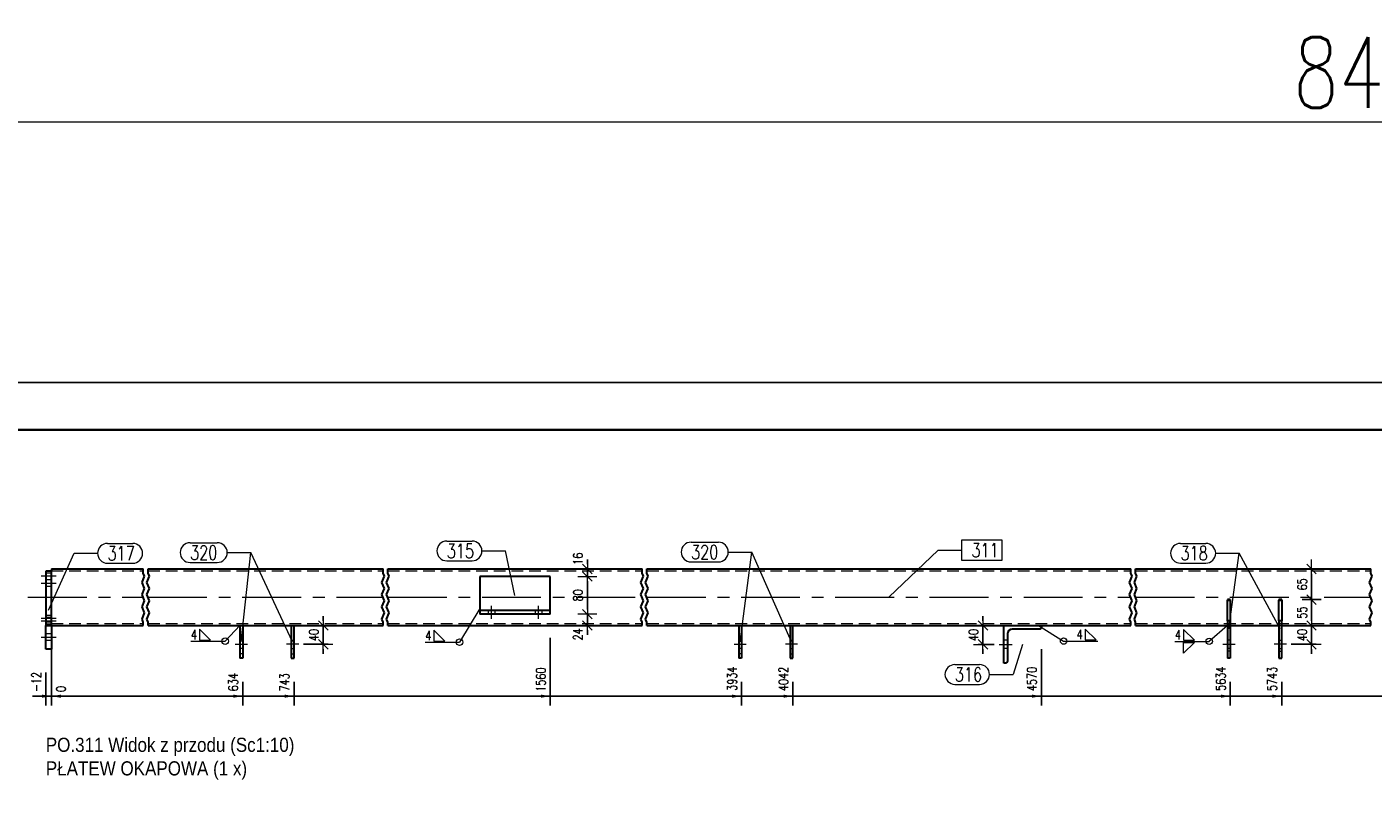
# Model space of a CAD drawing. Header units: millimetres. Extents: x -122 to 731, y 8645 to 9314.
# Tile 24 of 40: x 21 to 307, y 9152 to 9314. Entities that reach past the tile are written whole.
import ezdxf

# ---------------------------------------------------------------- set-up
doc = ezdxf.new("R2010")
doc.units = ezdxf.units.MM
doc.header["$LTSCALE"] = 10
doc.linetypes.add('HIDDEN', pattern=[0.375, 0.25, -0.125])
doc.linetypes.add('MITTE', pattern=[2, 1.25, -0.25, 0.25, -0.25])
doc.layers.get('Defpoints').update_dxf_attribs({"color": 1})
doc.layers.add('_FORMATKA', color=8, linetype='Continuous', plot=False)
for name, color, linetype, lineweight in [('_RAMKA', 7, 'Continuous', 35), ('PS_DIM', 4, 'Continuous', 13), ('PS_Hidden', 2, 'HIDDEN', 9), ('PS_Mid', 5, 'MITTE', 15), ('PS_Pos', 1, 'Continuous', 15), ('PS_Shape', 161, 'Continuous', 30), ('PS_SOLID', 7, 'Continuous', 30), ('PS_TEXT', 3, 'Continuous', 18), ('PS_Weld', 1, 'Continuous', 9)]:
    doc.layers.add(name, color=color, linetype=linetype, lineweight=lineweight)
doc.styles.add('gil', font='txt', dxfattribs={"width": 0.9})
doc.styles.add('simplex', font='simplex.shx', dxfattribs={"width": 0.75})
doc.dimstyles.new('1_10_GŁ_DS1-LS10', dxfattribs={"dimtxt": 2, "dimasz": 2, "dimexe": 2, "dimexo": 5, "dimgap": 1, "dimtad": 1, "dimjust": 4, "dimdec": 0, "dimlfac": 10, "dimtxsty": 'simplex', "dimblk1": 'NONE', "dimsah": 1, "dimcen": 2, "dimclrd": 256, "dimclre": 256, "dimclrt": 3, "dimadec": 1, "dimazin": 0, "dimtfac": 1, "dimtdec": 0, "dimtmove": 2, "dimatfit": 3, "dimfxl": 1, "dimarcsym": 0})
doc.dimstyles.new('1_10_PRZ', dxfattribs={"dimtxt": 2, "dimasz": 1, "dimexe": 2, "dimexo": 5, "dimgap": 1, "dimtad": 1, "dimdec": 0, "dimlfac": 10, "dimtxsty": 'simplex', "dimblk": 'dimznak', "dimcen": 2, "dimse1": 1, "dimse2": 1, "dimclrt": 3, "dimadec": 1, "dimazin": 0, "dimtfac": 1, "dimtdec": 0, "dimtix": 1, "dimtmove": 2, "dimatfit": 3, "dimldrblk": 'dim-grot', "dimfxl": 1, "dimarcsym": 0})
doc.dimstyles.new('1_10_SC', dxfattribs={"dimtxt": 2, "dimasz": 1, "dimexe": 1, "dimexo": 1, "dimgap": 1, "dimtad": 1, "dimdec": 0, "dimlfac": 10, "dimtxsty": 'simplex', "dimblk": 'dimznak', "dimcen": 2, "dimclrd": 256, "dimclre": 256, "dimclrt": 3, "dimadec": 1, "dimazin": 0, "dimtfac": 1, "dimtdec": 0, "dimtix": 1, "dimtmove": 2, "dimatfit": 3, "dimldrblk": 'dim-grot', "dimfxl": 1, "dimarcsym": 0})

# ---------------------------------------------------------------- blocks, each defined once
blk = doc.blocks.new('*D124')
at = {"layer": 'Defpoints', "color": 0, "transparency": 16777216}
for p in [(26.05, 9187.21), (24.85, 9182.21), (26.05, 9172.21)]:
    blk.add_point(p, dxfattribs=at)
at = {"layer": 'PS_DIM', "lineweight": -2, "transparency": 16777216}
for p, q in [((26.05, 9182.21), (26.05, 9170.21)), ((24.85, 9177.21), (24.85, 9170.21)), ((24.85, 9172.21), (22.85, 9172.21)), ((24.85, 9172.21), (26.05, 9172.21)), ((28.05, 9172.21), (30.05, 9172.21))]:
    blk.add_line(p, q, dxfattribs=at)
at = {"layer": 'PS_DIM', "transparency": 16777216}
blk.add_solid([(28.05, 9172.54), (28.05, 9171.88), (26.05, 9172.21)], dxfattribs=at)
at = {"layer": 'PS_DIM', "color": 3, "transparency": 16777216, "insert": (22.83, 9175.23), "char_height": 2, "attachment_point": 5, "rotation": 90, "style": 'simplex'}
blk.add_mtext('-12', dxfattribs=at)
blk = doc.blocks.new('_None')
blk = doc.blocks.new('*D125')
at = {"layer": 'Defpoints', "color": 0, "transparency": 16777216}
for p in [(26.05, 9187.21), (26.05, 9182.21), (26.05, 9172.21)]:
    blk.add_point(p, dxfattribs=at)
at = {"layer": 'PS_DIM', "lineweight": -2, "transparency": 16777216}
for p, q in [((26.05, 9182.21), (26.05, 9170.21)), ((26.05, 9177.21), (26.05, 9170.21)), ((24.05, 9172.21), (22.05, 9172.21)), ((26.05, 9172.21), (28.05, 9172.21))]:
    blk.add_line(p, q, dxfattribs=at)
at = {"layer": 'PS_DIM', "transparency": 16777216}
blk.add_solid([(24.05, 9172.54), (24.05, 9171.88), (26.05, 9172.21)], dxfattribs=at)
at = {"layer": 'PS_DIM', "color": 3, "transparency": 16777216, "insert": (28.07, 9173.73), "char_height": 2, "attachment_point": 5, "rotation": 90, "style": 'simplex'}
blk.add_mtext('0', dxfattribs=at)
blk = doc.blocks.new('*D126')
at = {"layer": 'Defpoints', "color": 0, "transparency": 16777216}
for p in [(26.05, 9187.21), (66.65, 9180.25), (66.65, 9172.21)]:
    blk.add_point(p, dxfattribs=at)
at = {"layer": 'PS_DIM', "lineweight": -2, "transparency": 16777216}
for p, q in [((26.05, 9182.21), (26.05, 9170.21)), ((66.65, 9175.25), (66.65, 9170.21)), ((26.05, 9172.21), (64.65, 9172.21))]:
    blk.add_line(p, q, dxfattribs=at)
at = {"layer": 'PS_DIM', "transparency": 16777216}
blk.add_solid([(64.65, 9172.54), (64.65, 9171.88), (66.65, 9172.21)], dxfattribs=at)
at = {"layer": 'PS_DIM', "color": 3, "transparency": 16777216, "insert": (64.63, 9175.19), "char_height": 2, "attachment_point": 5, "rotation": 90, "style": 'simplex'}
blk.add_mtext('634', dxfattribs=at)
blk = doc.blocks.new('*D127')
at = {"layer": 'Defpoints', "color": 0, "transparency": 16777216}
for p in [(26.05, 9187.21), (77.55, 9180.25), (77.55, 9172.21)]:
    blk.add_point(p, dxfattribs=at)
at = {"layer": 'PS_DIM', "lineweight": -2, "transparency": 16777216}
for p, q in [((26.05, 9182.21), (26.05, 9170.21)), ((77.55, 9175.25), (77.55, 9170.21)), ((26.05, 9172.21), (75.55, 9172.21))]:
    blk.add_line(p, q, dxfattribs=at)
at = {"layer": 'PS_DIM', "transparency": 16777216}
blk.add_solid([(75.55, 9172.54), (75.55, 9171.88), (77.55, 9172.21)], dxfattribs=at)
at = {"layer": 'PS_DIM', "color": 3, "transparency": 16777216, "insert": (75.53, 9175.16), "char_height": 2, "attachment_point": 5, "rotation": 90, "style": 'simplex'}
blk.add_mtext('743', dxfattribs=at)
blk = doc.blocks.new('*D128')
at = {"layer": 'Defpoints', "color": 0, "transparency": 16777216}
for p in [(131.95, 9189.61), (26.05, 9187.21), (131.95, 9172.21)]:
    blk.add_point(p, dxfattribs=at)
at = {"layer": 'PS_DIM', "lineweight": -2, "transparency": 16777216}
for p, q in [((131.95, 9184.61), (131.95, 9170.21)), ((26.05, 9182.21), (26.05, 9170.21)), ((26.05, 9172.21), (129.95, 9172.21))]:
    blk.add_line(p, q, dxfattribs=at)
at = {"layer": 'PS_DIM', "transparency": 16777216}
blk.add_solid([(129.95, 9172.54), (129.95, 9171.88), (131.95, 9172.21)], dxfattribs=at)
at = {"layer": 'PS_DIM', "color": 3, "transparency": 16777216, "insert": (129.93, 9175.73), "char_height": 2, "attachment_point": 5, "rotation": 90, "style": 'simplex'}
blk.add_mtext('1560', dxfattribs=at)
blk = doc.blocks.new('*D129')
at = {"layer": 'Defpoints', "color": 0, "transparency": 16777216}
for p in [(26.05, 9187.21), (172.55, 9180.25), (172.55, 9172.21)]:
    blk.add_point(p, dxfattribs=at)
at = {"layer": 'PS_DIM', "lineweight": -2, "transparency": 16777216}
for p, q in [((26.05, 9182.21), (26.05, 9170.21)), ((172.55, 9175.25), (172.55, 9170.21)), ((26.05, 9172.21), (170.55, 9172.21))]:
    blk.add_line(p, q, dxfattribs=at)
at = {"layer": 'PS_DIM', "transparency": 16777216}
blk.add_solid([(170.55, 9172.54), (170.55, 9171.88), (172.55, 9172.21)], dxfattribs=at)
at = {"layer": 'PS_DIM', "color": 3, "transparency": 16777216, "insert": (170.53, 9175.91), "char_height": 2, "attachment_point": 5, "rotation": 90, "style": 'simplex'}
blk.add_mtext('3934', dxfattribs=at)
blk = doc.blocks.new('*D130')
at = {"layer": 'Defpoints', "color": 0, "transparency": 16777216}
for p in [(26.05, 9187.21), (183.45, 9180.25), (183.45, 9172.21)]:
    blk.add_point(p, dxfattribs=at)
at = {"layer": 'PS_DIM', "lineweight": -2, "transparency": 16777216}
for p, q in [((26.05, 9182.21), (26.05, 9170.21)), ((183.45, 9175.25), (183.45, 9170.21)), ((26.05, 9172.21), (181.45, 9172.21))]:
    blk.add_line(p, q, dxfattribs=at)
at = {"layer": 'PS_DIM', "transparency": 16777216}
blk.add_solid([(181.45, 9172.54), (181.45, 9171.88), (183.45, 9172.21)], dxfattribs=at)
at = {"layer": 'PS_DIM', "color": 3, "transparency": 16777216, "insert": (181.43, 9175.87), "char_height": 2, "attachment_point": 5, "rotation": 90, "style": 'simplex'}
blk.add_mtext('4042', dxfattribs=at)
blk = doc.blocks.new('*D131')
at = {"layer": 'Defpoints', "color": 0, "transparency": 16777216}
for p in [(26.05, 9187.21), (236.2, 9187.21), (236.2, 9172.21)]:
    blk.add_point(p, dxfattribs=at)
at = {"layer": 'PS_DIM', "lineweight": -2, "transparency": 16777216}
for p, q in [((26.05, 9182.21), (26.05, 9170.21)), ((236.2, 9182.21), (236.2, 9170.21)), ((26.05, 9172.21), (234.2, 9172.21))]:
    blk.add_line(p, q, dxfattribs=at)
at = {"layer": 'PS_DIM', "transparency": 16777216}
blk.add_solid([(234.2, 9172.54), (234.2, 9171.88), (236.2, 9172.21)], dxfattribs=at)
at = {"layer": 'PS_DIM', "color": 3, "transparency": 16777216, "insert": (234.18, 9175.87), "char_height": 2, "attachment_point": 5, "rotation": 90, "style": 'simplex'}
blk.add_mtext('4570', dxfattribs=at)
blk = doc.blocks.new('*D132')
at = {"layer": 'Defpoints', "color": 0, "transparency": 16777216}
for p in [(26.05, 9187.21), (276.3, 9180.25), (276.3, 9172.21)]:
    blk.add_point(p, dxfattribs=at)
at = {"layer": 'PS_DIM', "lineweight": -2, "transparency": 16777216}
for p, q in [((26.05, 9182.21), (26.05, 9170.21)), ((276.3, 9175.25), (276.3, 9170.21)), ((26.05, 9172.21), (274.3, 9172.21))]:
    blk.add_line(p, q, dxfattribs=at)
at = {"layer": 'PS_DIM', "transparency": 16777216}
blk.add_solid([(274.3, 9172.54), (274.3, 9171.88), (276.3, 9172.21)], dxfattribs=at)
at = {"layer": 'PS_DIM', "color": 3, "transparency": 16777216, "insert": (274.28, 9175.91), "char_height": 2, "attachment_point": 5, "rotation": 90, "style": 'simplex'}
blk.add_mtext('5634', dxfattribs=at)
blk = doc.blocks.new('*D133')
at = {"layer": 'Defpoints', "color": 0, "transparency": 16777216}
for p in [(26.05, 9187.21), (287.2, 9180.25), (287.2, 9172.21)]:
    blk.add_point(p, dxfattribs=at)
at = {"layer": 'PS_DIM', "lineweight": -2, "transparency": 16777216}
for p, q in [((26.05, 9182.21), (26.05, 9170.21)), ((287.2, 9175.25), (287.2, 9170.21)), ((26.05, 9172.21), (285.2, 9172.21))]:
    blk.add_line(p, q, dxfattribs=at)
at = {"layer": 'PS_DIM', "transparency": 16777216}
blk.add_solid([(285.2, 9172.54), (285.2, 9171.88), (287.2, 9172.21)], dxfattribs=at)
at = {"layer": 'PS_DIM', "color": 3, "transparency": 16777216, "insert": (285.18, 9175.87), "char_height": 2, "attachment_point": 5, "rotation": 90, "style": 'simplex'}
blk.add_mtext('5743', dxfattribs=at)
blk = doc.blocks.new('*D134')
at = {"layer": 'Defpoints', "color": 0, "transparency": 16777216}
for p in [(341.6, 9189.61), (26.05, 9187.21), (341.6, 9172.21)]:
    blk.add_point(p, dxfattribs=at)
at = {"layer": 'PS_DIM', "lineweight": -2, "transparency": 16777216}
for p, q in [((341.6, 9184.61), (341.6, 9170.21)), ((26.05, 9182.21), (26.05, 9170.21)), ((26.05, 9172.21), (339.6, 9172.21))]:
    blk.add_line(p, q, dxfattribs=at)
at = {"layer": 'PS_DIM', "transparency": 16777216}
blk.add_solid([(339.6, 9172.54), (339.6, 9171.88), (341.6, 9172.21)], dxfattribs=at)
at = {"layer": 'PS_DIM', "color": 3, "transparency": 16777216, "insert": (339.58, 9175.73), "char_height": 2, "attachment_point": 5, "rotation": 90, "style": 'simplex'}
blk.add_mtext('7310', dxfattribs=at)
blk = doc.blocks.new('*D135')
at = {"layer": 'Defpoints', "color": 0, "transparency": 16777216}
for p in [(26.05, 9187.21), (381.6, 9187.21), (381.6, 9172.21)]:
    blk.add_point(p, dxfattribs=at)
at = {"layer": 'PS_DIM', "lineweight": -2, "transparency": 16777216}
for p, q in [((26.05, 9182.21), (26.05, 9170.21)), ((381.6, 9182.21), (381.6, 9170.21)), ((26.05, 9172.21), (379.6, 9172.21))]:
    blk.add_line(p, q, dxfattribs=at)
at = {"layer": 'PS_DIM', "transparency": 16777216}
blk.add_solid([(379.6, 9172.54), (379.6, 9171.88), (381.6, 9172.21)], dxfattribs=at)
at = {"layer": 'PS_DIM', "color": 3, "transparency": 16777216, "insert": (379.58, 9175.87), "char_height": 2, "attachment_point": 5, "rotation": 90, "style": 'simplex'}
blk.add_mtext('8590', dxfattribs=at)
blk = doc.blocks.new('*D136')
at = {"layer": 'Defpoints', "color": 0, "transparency": 16777216}
for p in [(26.05, 9187.21), (382.8, 9182.21), (382.8, 9172.21)]:
    blk.add_point(p, dxfattribs=at)
at = {"layer": 'PS_DIM', "lineweight": -2, "transparency": 16777216}
for p, q in [((26.05, 9182.21), (26.05, 9170.21)), ((382.8, 9177.21), (382.8, 9170.21)), ((26.05, 9172.21), (380.8, 9172.21))]:
    blk.add_line(p, q, dxfattribs=at)
at = {"layer": 'PS_DIM', "transparency": 16777216}
blk.add_solid([(380.8, 9172.54), (380.8, 9171.88), (382.8, 9172.21)], dxfattribs=at)
at = {"layer": 'PS_DIM', "color": 3, "transparency": 16777216, "insert": (384.82, 9175.87), "char_height": 2, "attachment_point": 5, "rotation": 90, "style": 'simplex'}
blk.add_mtext('8602', dxfattribs=at)
blk = doc.blocks.new('dimznak')
at = {"color": 0}
for points in [[(0, 2), (0, -2)], [(-2, 0), (2, 0)]]:
    blk.add_lwpolyline(points, dxfattribs=at)
at = {"color": 2}
blk.add_lwpolyline([(1, 1), (-1, -1)], dxfattribs=at)
blk = doc.blocks.new('*D164')
at = {"layer": 'Defpoints', "color": 0, "transparency": 16777216}
for p in [(223.79, 9187.21), (226.88, 9187.21), (227.2, 9183.21)]:
    blk.add_point(p, dxfattribs=at)
at = {"layer": 'PS_DIM', "lineweight": -2, "transparency": 16777216}
for p, q in [((223.79, 9188.21), (223.79, 9189.21)), ((225.88, 9187.21), (222.79, 9187.21)), ((223.79, 9183.21), (223.79, 9187.21)), ((226.2, 9183.21), (222.79, 9183.21)), ((223.79, 9182.21), (223.79, 9181.21))]:
    blk.add_line(p, q, dxfattribs=at)
for p, rotation in [((223.79, 9187.21), 270), ((223.79, 9183.21), 90)]:
    blk.add_blockref('dimznak', p, dxfattribs=dict(at, rotation=rotation))
at = {"layer": 'PS_DIM', "color": 3, "transparency": 16777216, "insert": (221.79, 9185.21), "char_height": 2, "attachment_point": 5, "rotation": 90, "style": 'simplex'}
blk.add_mtext('40', dxfattribs=at)
blk = doc.blocks.new('dim-grot')
blk.add_hatch(color=256).paths.add_polyline_path([(0, 0), (-2, 0.5), (-2, -0.5)])
blk.add_lwpolyline([(0, 0), (-2, 0.5), (-2, -0.5), (0, 0)])
blk = doc.blocks.new('*D165')
at = {"layer": 'Defpoints', "color": 0, "transparency": 16777216}
for p in [(289.18, 9187.21), (293.55, 9187.21), (288.2, 9183.22)]:
    blk.add_point(p, dxfattribs=at)
at = {"layer": 'PS_DIM', "lineweight": -2, "transparency": 16777216}
for p, q in [((293.55, 9188.21), (293.55, 9189.21)), ((290.18, 9187.21), (294.55, 9187.21)), ((293.55, 9183.22), (293.55, 9187.21)), ((289.2, 9183.22), (294.55, 9183.22)), ((293.55, 9182.22), (293.55, 9181.22))]:
    blk.add_line(p, q, dxfattribs=at)
for p, rotation in [((293.55, 9187.21), 270), ((293.55, 9183.22), 90)]:
    blk.add_blockref('dimznak', p, dxfattribs=dict(at, rotation=rotation))
at = {"layer": 'PS_DIM', "color": 3, "transparency": 16777216, "insert": (291.55, 9185.21), "char_height": 2, "attachment_point": 5, "rotation": 90, "style": 'simplex'}
blk.add_mtext('40', dxfattribs=at)
blk = doc.blocks.new('*D166')
at = {"layer": 'Defpoints', "color": 0, "transparency": 16777216}
for p in [(79.99, 9187.21), (83.76, 9187.21), (78.55, 9183.22)]:
    blk.add_point(p, dxfattribs=at)
at = {"layer": 'PS_DIM', "lineweight": -2, "transparency": 16777216}
for p, q in [((83.76, 9188.21), (83.76, 9189.21)), ((80.99, 9187.21), (84.76, 9187.21)), ((83.76, 9183.22), (83.76, 9187.21)), ((79.55, 9183.22), (84.76, 9183.22)), ((83.76, 9182.22), (83.76, 9181.22))]:
    blk.add_line(p, q, dxfattribs=at)
for p, rotation in [((83.76, 9187.21), 270), ((83.76, 9183.22), 90)]:
    blk.add_blockref('dimznak', p, dxfattribs=dict(at, rotation=rotation))
at = {"layer": 'PS_DIM', "color": 3, "transparency": 16777216, "insert": (81.76, 9185.21), "char_height": 2, "attachment_point": 5, "rotation": 90, "style": 'simplex'}
blk.add_mtext('40', dxfattribs=at)
blk = doc.blocks.new('*D167')
at = {"layer": 'Defpoints', "color": 0, "transparency": 16777216}
for p in [(131.95, 9189.61), (139.81, 9189.61), (137.06, 9187.21)]:
    blk.add_point(p, dxfattribs=at)
at = {"layer": 'PS_DIM', "color": 0, "lineweight": -2, "transparency": 16777216}
for p, q in [((139.81, 9190.61), (139.81, 9191.61)), ((139.81, 9187.21), (139.81, 9189.61)), ((139.81, 9186.21), (139.81, 9185.21))]:
    blk.add_line(p, q, dxfattribs=at)
for p, rotation in [((139.81, 9189.61), 270), ((139.81, 9187.21), 90)]:
    blk.add_blockref('dimznak', p, dxfattribs=dict(at, rotation=rotation))
at = {"layer": 'PS_DIM', "color": 3, "transparency": 16777216, "insert": (137.81, 9185.34), "char_height": 2, "attachment_point": 5, "rotation": 90, "style": 'simplex'}
blk.add_mtext('24', dxfattribs=at)
blk = doc.blocks.new('*D168')
at = {"layer": 'Defpoints', "color": 0, "transparency": 16777216}
for p in [(131.95, 9197.61), (139.81, 9197.61), (131.95, 9189.61)]:
    blk.add_point(p, dxfattribs=at)
at = {"layer": 'PS_DIM', "color": 0, "lineweight": -2, "transparency": 16777216}
blk.add_line((139.81, 9190.61), (139.81, 9196.61), dxfattribs=at)
for p, rotation in [((139.81, 9197.61), 90), ((139.81, 9189.61), 270)]:
    blk.add_blockref('dimznak', p, dxfattribs=dict(at, rotation=rotation))
at = {"layer": 'PS_DIM', "color": 3, "transparency": 16777216, "insert": (137.81, 9193.61), "char_height": 2, "attachment_point": 5, "rotation": 90, "style": 'simplex'}
blk.add_mtext('80', dxfattribs=at)
blk = doc.blocks.new('*D169')
at = {"layer": 'Defpoints', "color": 0, "transparency": 16777216}
for p in [(136.29, 9199.21), (139.81, 9199.21), (131.95, 9197.61)]:
    blk.add_point(p, dxfattribs=at)
at = {"layer": 'PS_DIM', "color": 0, "lineweight": -2, "transparency": 16777216}
for p, q in [((139.81, 9200.21), (139.81, 9201.21)), ((139.81, 9197.61), (139.81, 9199.21)), ((139.81, 9196.61), (139.81, 9195.61))]:
    blk.add_line(p, q, dxfattribs=at)
for p, rotation in [((139.81, 9199.21), 270), ((139.81, 9197.61), 90)]:
    blk.add_blockref('dimznak', p, dxfattribs=dict(at, rotation=rotation))
at = {"layer": 'PS_DIM', "color": 3, "transparency": 16777216, "insert": (137.81, 9201.37), "char_height": 2, "attachment_point": 5, "rotation": 90, "style": 'simplex'}
blk.add_mtext('16', dxfattribs=at)
blk = doc.blocks.new('*D290')
at = {"layer": 'Defpoints', "color": 0, "transparency": 16777216}
for p in [(287.2, 9192.7), (293.55, 9192.7), (287.2, 9187.21)]:
    blk.add_point(p, dxfattribs=at)
at = {"layer": 'PS_DIM', "color": 0, "lineweight": -2, "transparency": 16777216}
blk.add_line((293.55, 9188.21), (293.55, 9191.7), dxfattribs=at)
for p, rotation in [((293.55, 9192.7), 90), ((293.55, 9187.21), 270)]:
    blk.add_blockref('dimznak', p, dxfattribs=dict(at, rotation=rotation))
at = {"layer": 'PS_DIM', "color": 3, "transparency": 16777216, "insert": (291.55, 9189.96), "char_height": 2, "attachment_point": 5, "rotation": 90, "style": 'simplex'}
blk.add_mtext('55', dxfattribs=at)
blk = doc.blocks.new('*D291')
at = {"layer": 'Defpoints', "color": 0, "transparency": 16777216}
for p in [(293.55, 9199.21), (293.55, 9199.21), (287.2, 9192.7)]:
    blk.add_point(p, dxfattribs=at)
at = {"layer": 'PS_DIM', "color": 0, "lineweight": -2, "transparency": 16777216}
blk.add_line((293.55, 9193.7), (293.55, 9198.21), dxfattribs=at)
for p, rotation in [((293.55, 9199.21), 90), ((293.55, 9192.7), 270)]:
    blk.add_blockref('dimznak', p, dxfattribs=dict(at, rotation=rotation))
at = {"layer": 'PS_DIM', "color": 3, "transparency": 16777216, "insert": (291.55, 9195.96), "char_height": 2, "attachment_point": 5, "rotation": 90, "style": 'simplex'}
blk.add_mtext('65', dxfattribs=at)
blk = doc.blocks.new('*D26')
at = {"color": 252, "lineweight": -2, "transparency": 16777216}
blk.add_line((-838, 649.33), (-3, 649.33), dxfattribs=at)
at = {"layer": 'Defpoints', "color": 0, "transparency": 16777216}
for p in [(0, 649.33), (-841, 594), (0, 594)]:
    blk.add_point(p, dxfattribs=at)
at = {"color": 252, "lineweight": -2, "transparency": 16777216, "xscale": 3, "yscale": 3, "zscale": 3, "rotation": 180}
blk.add_blockref('dimznak', (-841, 649.33), dxfattribs=at)
at = {"color": 252, "lineweight": -2, "transparency": 16777216, "xscale": 3, "yscale": 3, "zscale": 3}
blk.add_blockref('dimznak', (0, 649.33), dxfattribs=at)
at = {"color": 252, "transparency": 16777216, "insert": (-420.5, 659.83), "char_height": 15, "attachment_point": 5, "style": 'simplex'}
blk.add_mtext('841', dxfattribs=at)
blk = doc.blocks.new('*X374')
at = {"color": 1}
for p, q in [((45.55, 9198.32), (45.55, 9199.21)), ((46.55, 9198.32), (46.55, 9199.21)), ((96.45, 9198.32), (96.45, 9199.21)), ((97.45, 9198.32), (97.45, 9199.21)), ((151.45, 9198.32), (151.45, 9199.21)), ((152.45, 9198.32), (152.45, 9199.21)), ((255.2, 9198.32), (255.2, 9199.21)), ((256.2, 9198.32), (256.2, 9199.21)), ((306.1, 9198.32), (306.1, 9199.21)), ((45.28, 9196.37), (45.83, 9197.67)), ((45.83, 9195.07), (45.28, 9196.37)), ((45.83, 9197.67), (45.55, 9198.32)), ((46.28, 9196.37), (46.83, 9197.67)), ((46.83, 9195.07), (46.28, 9196.37)), ((46.83, 9197.67), (46.55, 9198.32)), ((96.18, 9196.37), (96.73, 9197.67)), ((96.73, 9195.07), (96.18, 9196.37)), ((96.73, 9197.67), (96.45, 9198.32)), ((97.18, 9196.37), (97.73, 9197.67)), ((97.73, 9195.07), (97.18, 9196.37)), ((97.73, 9197.67), (97.45, 9198.32)), ((151.18, 9196.37), (151.73, 9197.67)), ((151.73, 9195.07), (151.18, 9196.37)), ((151.73, 9197.67), (151.45, 9198.32)), ((152.18, 9196.37), (152.73, 9197.67)), ((152.73, 9195.07), (152.18, 9196.37)), ((152.73, 9197.67), (152.45, 9198.32)), ((254.93, 9196.37), (255.48, 9197.67)), ((255.48, 9195.07), (254.93, 9196.37)), ((255.48, 9197.67), (255.2, 9198.32)), ((255.93, 9196.37), (256.48, 9197.67)), ((256.48, 9195.07), (255.93, 9196.37)), ((256.48, 9197.67), (256.2, 9198.32)), ((305.83, 9196.37), (306.38, 9197.67)), ((306.38, 9195.07), (305.83, 9196.37)), ((306.38, 9197.67), (306.1, 9198.32)), ((45.28, 9193.77), (45.83, 9195.07)), ((45.83, 9192.47), (45.28, 9193.77)), ((46.28, 9193.77), (46.83, 9195.07)), ((46.83, 9192.47), (46.28, 9193.77)), ((96.18, 9193.77), (96.73, 9195.07)), ((96.73, 9192.47), (96.18, 9193.77)), ((97.18, 9193.77), (97.73, 9195.07)), ((97.73, 9192.47), (97.18, 9193.77)), ((151.18, 9193.77), (151.73, 9195.07)), ((151.73, 9192.47), (151.18, 9193.77)), ((152.18, 9193.77), (152.73, 9195.07)), ((152.73, 9192.47), (152.18, 9193.77)), ((254.93, 9193.77), (255.48, 9195.07)), ((255.48, 9192.47), (254.93, 9193.77)), ((255.93, 9193.77), (256.48, 9195.07)), ((256.48, 9192.47), (255.93, 9193.77)), ((305.83, 9193.77), (306.38, 9195.07)), ((306.38, 9192.47), (305.83, 9193.77)), ((45.28, 9191.17), (45.83, 9192.47)), ((45.83, 9189.87), (45.28, 9191.17)), ((46.28, 9191.17), (46.83, 9192.47)), ((46.83, 9189.87), (46.28, 9191.17)), ((96.18, 9191.17), (96.73, 9192.47)), ((96.73, 9189.87), (96.18, 9191.17)), ((97.18, 9191.17), (97.73, 9192.47)), ((97.73, 9189.87), (97.18, 9191.17)), ((151.18, 9191.17), (151.73, 9192.47)), ((151.73, 9189.87), (151.18, 9191.17)), ((152.18, 9191.17), (152.73, 9192.47)), ((152.73, 9189.87), (152.18, 9191.17)), ((254.93, 9191.17), (255.48, 9192.47)), ((255.48, 9189.87), (254.93, 9191.17)), ((255.93, 9191.17), (256.48, 9192.47)), ((256.48, 9189.87), (255.93, 9191.17)), ((305.83, 9191.17), (306.38, 9192.47)), ((306.38, 9189.87), (305.83, 9191.17)), ((45.28, 9188.57), (45.83, 9189.87)), ((45.55, 9187.91), (45.28, 9188.57)), ((45.55, 9187.21), (45.55, 9187.91)), ((46.28, 9188.57), (46.83, 9189.87)), ((46.55, 9187.91), (46.28, 9188.57)), ((46.55, 9187.21), (46.55, 9187.91)), ((96.18, 9188.57), (96.73, 9189.87)), ((96.45, 9187.91), (96.18, 9188.57)), ((96.45, 9187.21), (96.45, 9187.91)), ((97.18, 9188.57), (97.73, 9189.87)), ((97.45, 9187.91), (97.18, 9188.57)), ((97.45, 9187.21), (97.45, 9187.91)), ((151.18, 9188.57), (151.73, 9189.87)), ((151.45, 9187.91), (151.18, 9188.57)), ((151.45, 9187.21), (151.45, 9187.91)), ((152.18, 9188.57), (152.73, 9189.87)), ((152.45, 9187.91), (152.18, 9188.57)), ((152.45, 9187.21), (152.45, 9187.91)), ((254.93, 9188.57), (255.48, 9189.87)), ((255.2, 9187.91), (254.93, 9188.57)), ((255.2, 9187.21), (255.2, 9187.91)), ((255.93, 9188.57), (256.48, 9189.87)), ((256.2, 9187.91), (255.93, 9188.57)), ((256.2, 9187.21), (256.2, 9187.91)), ((305.83, 9188.57), (306.38, 9189.87)), ((306.1, 9187.91), (305.83, 9188.57)), ((306.1, 9187.21), (306.1, 9187.91))]:
    blk.add_line(p, q, dxfattribs=at)
at = {"layer": 'PS_Hidden', "color": 2, "linetype": 'HIDDEN'}
for p, q in [((26.05, 9198.81), (45.55, 9198.81)), ((46.55, 9198.81), (96.45, 9198.81)), ((97.45, 9198.81), (151.45, 9198.81)), ((152.45, 9198.81), (255.2, 9198.81)), ((256.2, 9198.81), (306.1, 9198.81)), ((24.85, 9198.41), (26.05, 9198.41)), ((24.85, 9197.01), (26.05, 9197.01)), ((26.05, 9196.91), (24.85, 9196.91)), ((26.05, 9195.51), (24.85, 9195.51)), ((118.75, 9190.41), (118.75, 9189.61)), ((120.15, 9190.41), (120.15, 9189.61)), ((128.75, 9190.41), (128.75, 9189.61)), ((130.15, 9190.41), (130.15, 9189.61)), ((24.85, 9189.41), (26.05, 9189.41)), ((26.05, 9188.91), (24.85, 9188.91)), ((24.85, 9188.01), (26.05, 9188.01)), ((26.05, 9187.51), (24.85, 9187.51)), ((26.05, 9187.61), (45.55, 9187.61)), ((46.55, 9187.61), (96.45, 9187.61)), ((97.45, 9187.61), (151.45, 9187.61)), ((152.45, 9187.61), (255.2, 9187.61)), ((256.2, 9187.61), (306.1, 9187.61)), ((26.05, 9185.41), (24.85, 9185.41)), ((275.7, 9187.21), (276.3, 9187.21)), ((275.7, 9187.21), (276.3, 9187.21)), ((287.2, 9187.21), (286.6, 9187.21)), ((286.6, 9187.21), (287.2, 9187.21)), ((26.05, 9184.01), (24.85, 9184.01)), ((66.65, 9184.12), (66.05, 9184.12)), ((66.65, 9182.32), (66.05, 9182.32)), ((76.95, 9184.12), (77.55, 9184.12)), ((76.95, 9182.32), (77.55, 9182.32)), ((172.55, 9184.12), (171.95, 9184.12)), ((172.55, 9182.32), (171.95, 9182.32)), ((182.85, 9184.12), (183.45, 9184.12)), ((182.85, 9182.32), (183.45, 9182.32)), ((229, 9184.11), (228.2, 9184.11)), ((229, 9182.31), (228.2, 9182.31)), ((276.3, 9184.12), (275.7, 9184.12)), ((276.3, 9182.32), (275.7, 9182.32)), ((276.3, 9181.74), (275.7, 9181.74)), ((286.6, 9184.12), (287.2, 9184.12)), ((286.6, 9182.32), (287.2, 9182.32)), ((286.6, 9181.74), (287.2, 9181.74)), ((66.65, 9181.21), (66.05, 9181.21)), ((76.95, 9181.21), (77.55, 9181.21)), ((172.55, 9181.21), (171.95, 9181.21)), ((182.85, 9181.21), (183.45, 9181.21))]:
    blk.add_line(p, q, dxfattribs=at)
at = {"layer": 'PS_Mid', "color": 5, "linetype": 'MITTE'}
for p, q in [((27.05, 9197.71), (23.85, 9197.71)), ((27.05, 9197.71), (23.85, 9197.71)), ((23.85, 9196.21), (27.05, 9196.21)), ((21.05, 9193.21), (45.55, 9193.21)), ((46.55, 9193.21), (96.45, 9193.21)), ((97.45, 9193.21), (151.45, 9193.21)), ((152.45, 9193.21), (255.2, 9193.21)), ((256.2, 9193.21), (306.1, 9193.21)), ((119.45, 9188.61), (119.45, 9191.41)), ((119.45, 9188.61), (119.45, 9191.41)), ((129.45, 9188.61), (129.45, 9191.41)), ((129.45, 9188.61), (129.45, 9191.41)), ((27.05, 9188.71), (23.85, 9188.71)), ((27.05, 9188.71), (23.85, 9188.71)), ((23.85, 9188.21), (27.05, 9188.21)), ((23.85, 9184.71), (27.05, 9184.71)), ((23.85, 9184.71), (27.05, 9184.71)), ((65.05, 9183.22), (67.65, 9183.22)), ((78.55, 9183.22), (75.95, 9183.22)), ((170.95, 9183.22), (173.55, 9183.22)), ((184.45, 9183.22), (181.85, 9183.22)), ((227.2, 9183.21), (230, 9183.21)), ((227.2, 9183.21), (230, 9183.21)), ((274.7, 9183.22), (277.3, 9183.22)), ((288.2, 9183.22), (285.6, 9183.22))]:
    blk.add_line(p, q, dxfattribs=at)
at = {"layer": 'PS_SOLID', "color": 7, "linetype": 'Continuous'}
for p, q in [((26.05, 9199.21), (26.05, 9198.71)), ((26.05, 9199.21), (45.55, 9199.21)), ((46.55, 9199.21), (96.45, 9199.21)), ((97.45, 9199.21), (151.45, 9199.21)), ((152.45, 9199.21), (255.2, 9199.21)), ((256.2, 9199.21), (306.1, 9199.21)), ((24.85, 9198.71), (24.85, 9187.21)), ((26.05, 9198.71), (24.85, 9198.71)), ((26.05, 9187.21), (26.05, 9198.71)), ((116.95, 9197.61), (116.95, 9190.41)), ((131.95, 9197.61), (116.95, 9197.61)), ((131.95, 9190.41), (131.95, 9197.61)), ((116.95, 9190.41), (116.95, 9189.61)), ((131.95, 9190.41), (116.95, 9190.41)), ((131.95, 9189.61), (131.95, 9190.41)), ((275.7, 9192.7), (275.7, 9192.61)), ((276.3, 9192.7), (275.7, 9192.7)), ((275.7, 9192.61), (276.3, 9192.61)), ((275.7, 9188.21), (275.7, 9192.61)), ((276.3, 9192.7), (276.3, 9192.61)), ((276.3, 9192.61), (276.3, 9188.21)), ((286.6, 9192.7), (286.6, 9192.61)), ((287.2, 9192.7), (286.6, 9192.7)), ((286.6, 9188.21), (286.6, 9192.61)), ((286.6, 9192.61), (287.2, 9192.61)), ((287.2, 9192.61), (287.2, 9192.7)), ((287.2, 9192.61), (287.2, 9188.21)), ((131.95, 9189.61), (116.95, 9189.61)), ((275.7, 9188.21), (275.7, 9180.25)), ((276.3, 9188.21), (275.7, 9188.21)), ((276.3, 9188.21), (276.3, 9180.25)), ((286.6, 9188.21), (286.6, 9180.25)), ((287.2, 9188.21), (286.6, 9188.21)), ((287.2, 9180.25), (287.2, 9188.21)), ((24.85, 9187.21), (26.05, 9187.21)), ((24.85, 9182.21), (24.85, 9187.21)), ((26.05, 9187.21), (26.05, 9182.21)), ((26.05, 9187.21), (45.55, 9187.21)), ((46.55, 9187.21), (96.45, 9187.21)), ((66.05, 9187.21), (66.05, 9180.25)), ((66.65, 9187.21), (66.65, 9180.25)), ((76.95, 9187.21), (76.95, 9180.25)), ((77.55, 9180.25), (77.55, 9187.21)), ((97.45, 9187.21), (151.45, 9187.21)), ((152.45, 9187.21), (228.2, 9187.21)), ((171.95, 9187.21), (171.95, 9180.25)), ((172.55, 9187.21), (172.55, 9180.25)), ((182.85, 9187.21), (182.85, 9180.25)), ((183.45, 9180.25), (183.45, 9187.21)), ((228.2, 9187.21), (236.2, 9187.21)), ((228.2, 9179.21), (228.2, 9187.21)), ((229, 9185.41), (229, 9179.71)), ((235.7, 9186.41), (230, 9186.41)), ((236.2, 9187.21), (236.2, 9186.91)), ((236.2, 9187.21), (255.2, 9187.21)), ((256.2, 9187.21), (275.7, 9187.21)), ((276.3, 9187.21), (286.6, 9187.21)), ((287.2, 9187.21), (306.1, 9187.21)), ((26.05, 9182.21), (24.85, 9182.21)), ((66.65, 9180.25), (66.05, 9180.25)), ((76.95, 9180.25), (77.55, 9180.25)), ((172.55, 9180.25), (171.95, 9180.25)), ((182.85, 9180.25), (183.45, 9180.25)), ((228.5, 9179.21), (228.2, 9179.21)), ((276.3, 9180.25), (275.7, 9180.25)), ((286.6, 9180.25), (287.2, 9180.25))]:
    blk.add_line(p, q, dxfattribs=at)
at = {"layer": 'PS_SOLID'}
blk.add_arc((230, 9185.41), 1, 90, 180, dxfattribs=at)
at = {"layer": 'PS_SOLID', "extrusion": (0, 0, -1)}
for centre in [(-235.7, 9186.91), (-228.5, 9179.71)]:
    blk.add_arc(centre, 0.5, 180, 270, dxfattribs=at)
blk = doc.blocks.new('*X375')
at = {"color": 1}
for p, q in [((227.84, 9205.3), (219.25, 9205.3)), ((219.25, 9205.3), (219.25, 9201.1)), ((227.84, 9201.1), (227.84, 9205.3)), ((203.83, 9193.21), (214.25, 9203.2)), ((214.25, 9203.2), (219.25, 9203.2)), ((219.25, 9201.1), (227.84, 9201.1))]:
    blk.add_line(p, q, dxfattribs=at)
at = {"color": 2, "style": 'simplex', "width": 0.75}
blk.add_text('311', height=3, dxfattribs=at).set_placement((221.35, 9201.7))
blk = doc.blocks.new('*X376')
at = {"color": 1}
for p, q in [((161.83, 9204.89), (167.62, 9204.89)), ((169.72, 9202.79), (174.72, 9202.79)), ((183.15, 9183.73), (174.72, 9202.79)), ((161.83, 9200.69), (167.62, 9200.69))]:
    blk.add_line(p, q, dxfattribs=at)
for centre, start, end in [((161.83, 9202.79), 90, 270), ((167.62, 9202.79), 270, 90)]:
    blk.add_arc(centre, 2.1, start, end, dxfattribs=at)
at = {"color": 2, "style": 'simplex', "width": 0.75}
blk.add_text('320', height=3, dxfattribs=at).set_placement((161.83, 9201.29))
blk = doc.blocks.new('*X377')
at = {"color": 1}
for p, q in [((161.83, 9204.89), (167.62, 9204.89)), ((169.72, 9202.79), (174.72, 9202.79)), ((172.25, 9183.73), (174.72, 9202.79)), ((161.83, 9200.69), (167.62, 9200.69))]:
    blk.add_line(p, q, dxfattribs=at)
for centre, start, end in [((161.83, 9202.79), 90, 270), ((167.62, 9202.79), 270, 90)]:
    blk.add_arc(centre, 2.1, start, end, dxfattribs=at)
at = {"color": 2, "style": 'simplex', "width": 0.75}
blk.add_text('320', height=3, dxfattribs=at).set_placement((161.83, 9201.29))
blk = doc.blocks.new('*X378')
at = {"color": 1}
for p, q in [((232.2, 9183.21), (230.18, 9176.82)), ((217.83, 9178.92), (223.08, 9178.92)), ((225.18, 9176.82), (230.18, 9176.82)), ((217.83, 9174.72), (223.08, 9174.72))]:
    blk.add_line(p, q, dxfattribs=at)
for centre, start, end in [((217.83, 9176.82), 90, 270), ((223.08, 9176.82), 270, 90)]:
    blk.add_arc(centre, 2.1, start, end, dxfattribs=at)
at = {"color": 2, "style": 'simplex', "width": 0.75}
blk.add_text('316', height=3, dxfattribs=at).set_placement((217.83, 9175.32))
blk = doc.blocks.new('*X382')
at = {"color": 1}
for p, q in [((55.48, 9204.78), (61.26, 9204.78)), ((63.36, 9202.68), (68.36, 9202.68)), ((66.35, 9183.73), (68.36, 9202.68)), ((55.48, 9200.58), (61.26, 9200.58))]:
    blk.add_line(p, q, dxfattribs=at)
for centre, start, end in [((55.48, 9202.68), 90, 270), ((61.26, 9202.68), 270, 90)]:
    blk.add_arc(centre, 2.1, start, end, dxfattribs=at)
at = {"color": 2, "style": 'simplex', "width": 0.75}
blk.add_text('320', height=3, dxfattribs=at).set_placement((55.48, 9201.18))
blk = doc.blocks.new('*X383')
at = {"color": 1}
for p, q in [((37.95, 9204.63), (43.3, 9204.63)), ((25.45, 9190.46), (30.85, 9202.53)), ((30.85, 9202.53), (35.85, 9202.53)), ((37.95, 9200.43), (43.3, 9200.43))]:
    blk.add_line(p, q, dxfattribs=at)
for centre, start, end in [((37.95, 9202.53), 90, 270), ((43.3, 9202.53), 270, 90)]:
    blk.add_arc(centre, 2.1, start, end, dxfattribs=at)
at = {"color": 2, "style": 'simplex', "width": 0.75}
blk.add_text('317', height=3, dxfattribs=at).set_placement((37.95, 9201.03))
blk = doc.blocks.new('*X384')
at = {"color": 1}
for p, q in [((55.48, 9204.78), (61.26, 9204.78)), ((63.36, 9202.68), (68.36, 9202.68)), ((77.25, 9183.73), (68.36, 9202.68)), ((55.48, 9200.58), (61.26, 9200.58))]:
    blk.add_line(p, q, dxfattribs=at)
for centre, start, end in [((55.48, 9202.68), 90, 270), ((61.26, 9202.68), 270, 90)]:
    blk.add_arc(centre, 2.1, start, end, dxfattribs=at)
at = {"color": 2, "style": 'simplex', "width": 0.75}
blk.add_text('320', height=3, dxfattribs=at).set_placement((55.48, 9201.18))
blk = doc.blocks.new('*X385')
at = {"color": 1}
for p, q in [((265.73, 9204.65), (271.09, 9204.65)), ((273.19, 9202.55), (278.19, 9202.55)), ((276, 9186.48), (278.19, 9202.55)), ((265.73, 9200.45), (271.09, 9200.45))]:
    blk.add_line(p, q, dxfattribs=at)
for centre, start, end in [((265.73, 9202.55), 90, 270), ((271.09, 9202.55), 270, 90)]:
    blk.add_arc(centre, 2.1, start, end, dxfattribs=at)
at = {"color": 2, "style": 'simplex', "width": 0.75}
blk.add_text('318', height=3, dxfattribs=at).set_placement((265.73, 9201.05))
blk = doc.blocks.new('*X386')
at = {"color": 1}
for p, q in [((265.73, 9204.65), (271.09, 9204.65)), ((273.19, 9202.55), (278.19, 9202.55)), ((286.9, 9186.48), (278.19, 9202.55)), ((265.73, 9200.45), (271.09, 9200.45))]:
    blk.add_line(p, q, dxfattribs=at)
for centre, start, end in [((265.73, 9202.55), 90, 270), ((271.09, 9202.55), 270, 90)]:
    blk.add_arc(centre, 2.1, start, end, dxfattribs=at)
at = {"color": 2, "style": 'simplex', "width": 0.75}
blk.add_text('318', height=3, dxfattribs=at).set_placement((265.73, 9201.05))
blk = doc.blocks.new('*X387')
at = {"color": 1}
for p, q in [((109.97, 9205.13), (115.33, 9205.13)), ((117.43, 9203.03), (122.43, 9203.03)), ((124.45, 9193.61), (122.43, 9203.03)), ((109.97, 9200.93), (115.33, 9200.93))]:
    blk.add_line(p, q, dxfattribs=at)
for centre, start, end in [((109.97, 9203.03), 90, 270), ((115.33, 9203.03), 270, 90)]:
    blk.add_arc(centre, 2.1, start, end, dxfattribs=at)
at = {"color": 2, "style": 'simplex', "width": 0.75}
blk.add_text('315', height=3, dxfattribs=at).set_placement((109.97, 9201.53))
blk = doc.blocks.new('*X388')
at = {"color": 1}
for p, q in [((109.97, 9205.13), (115.33, 9205.13)), ((117.43, 9203.03), (122.43, 9203.03)), ((124.45, 9193.61), (122.43, 9203.03)), ((109.97, 9200.93), (115.33, 9200.93))]:
    blk.add_line(p, q, dxfattribs=at)
for centre, start, end in [((109.97, 9203.03), 90, 270), ((115.33, 9203.03), 270, 90)]:
    blk.add_arc(centre, 2.1, start, end, dxfattribs=at)
at = {"color": 2, "style": 'simplex', "width": 0.75}
blk.add_text('315', height=3, dxfattribs=at).set_placement((109.97, 9201.53))
blk = doc.blocks.new('*X389')
at = {"color": 3, "style": 'gil', "width": 0.9}
for s, p in [('PO.311 Widok z przodu (Sc1:10)', (24.85, 9160.39)), ('PŁATEW OKAPOWA (1 x)', (24.85, 9155.39))]:
    blk.add_text(s, height=3, dxfattribs=at).set_placement(p)
blk = doc.blocks.new('*X511')
at = {"color": 9}
for p in [(116.95, 9190.8), (105.41, 9183.69)]:
    blk.add_line(p, (112.69, 9183.69), dxfattribs=at)
at = {"color": 3}
for p, q in [((109.55, 9183.92), (107.25, 9186.22)), ((107.25, 9186.22), (107.25, 9183.92)), ((107.25, 9183.92), (109.55, 9183.92))]:
    blk.add_line(p, q, dxfattribs=at)
at = {"color": 9}
blk.add_circle((112.69, 9183.69), 0.69, dxfattribs=at)
at = {"color": 2, "style": 'simplex', "width": 0.75}
blk.add_text('4', height=2, dxfattribs=at).set_placement((105.41, 9184.09))
blk = doc.blocks.new('*X512')
at = {"color": 9}
for p, q in [((235.55, 9187.21), (240.92, 9183.92)), ((240.92, 9183.92), (248.2, 9183.92))]:
    blk.add_line(p, q, dxfattribs=at)
at = {"color": 3}
for p, q in [((247.82, 9184.15), (245.52, 9186.45)), ((245.52, 9186.45), (245.52, 9184.15)), ((245.52, 9184.15), (247.82, 9184.15))]:
    blk.add_line(p, q, dxfattribs=at)
at = {"color": 9}
blk.add_circle((240.92, 9183.92), 0.69, dxfattribs=at)
at = {"color": 2, "style": 'simplex', "width": 0.75}
blk.add_text('4', height=2, dxfattribs=at).set_placement((243.68, 9184.32))
blk = doc.blocks.new('*X513')
at = {"color": 3}
for p, q in [((59.79, 9184.1), (57.49, 9186.4)), ((57.49, 9186.4), (57.49, 9184.1)), ((57.49, 9184.1), (59.79, 9184.1))]:
    blk.add_line(p, q, dxfattribs=at)
at = {"color": 9}
for p in [(66.05, 9187.21), (55.65, 9183.87)]:
    blk.add_line(p, (62.93, 9183.87), dxfattribs=at)
blk.add_circle((62.93, 9183.87), 0.69, dxfattribs=at)
at = {"color": 2, "style": 'simplex', "width": 0.75}
blk.add_text('4', height=2, dxfattribs=at).set_placement((55.65, 9184.27))
blk = doc.blocks.new('*X514')
at = {"color": 3}
for p, q in [((268.67, 9184.08), (266.37, 9186.38)), ((266.37, 9186.38), (266.37, 9184.08)), ((266.37, 9184.08), (268.67, 9184.08)), ((266.37, 9183.62), (268.67, 9183.62)), ((268.67, 9183.62), (266.37, 9181.32)), ((266.37, 9181.32), (266.37, 9183.62))]:
    blk.add_line(p, q, dxfattribs=at)
at = {"color": 9}
for p in [(275.7, 9187.21), (264.53, 9183.85)]:
    blk.add_line(p, (271.81, 9183.85), dxfattribs=at)
blk.add_circle((271.81, 9183.85), 0.69, dxfattribs=at)
at = {"color": 2, "style": 'simplex', "width": 0.75}
blk.add_text('4', height=2, dxfattribs=at).set_placement((264.53, 9184.25))
blk = doc.blocks.new('*U19')
at = {"layer": '_FORMATKA', "lineweight": -3}
blk.add_lwpolyline([(-841, 0), (0, 0), (0, 594), (-841, 594)], close=True, dxfattribs=at)
at = {"layer": '_RAMKA', "lineweight": -3, "const_width": 0.5}
blk.add_lwpolyline([(-811, 10), (-10, 10), (-10, 584), (-811, 584)], close=True, dxfattribs=at)
dim = blk.add_linear_dim(base=(0, 649.33), p1=(-841, 594), p2=(0, 594), dimstyle='1_10_PRZ', override={"dimscale": 3, "dimtxt": 5, "dimlfac": 1, "dimclrd": 252, "dimclrt": 252})
dim.commit()
dim.dimension.update_dxf_attribs({"geometry": '*D26', "text_midpoint": (-420.5, 659.83)})

msp = doc.modelspace()

# ---------------------------------------------------------------- block references
at = {"layer": 'PS_DIM'}
msp.add_blockref('*U19', (724.64, 8644.76), dxfattribs=at)
at = {"layer": 'PS_Pos'}
for name in ['*X383', '*X382', '*X384', '*X387', '*X388', '*X376', '*X377', '*X375', '*X385', '*X386', '*X378']:
    msp.add_blockref(name, (0, 0), dxfattribs=at)
at = {"layer": 'PS_Shape', "color": 232}
msp.add_blockref('*X374', (0, 0), dxfattribs=at)
at = {"layer": 'PS_TEXT'}
msp.add_blockref('*X389', (0, 0), dxfattribs=at)
at = {"layer": 'PS_Weld'}
for name in ['*X511', '*X513', '*X512', '*X514']:
    msp.add_blockref(name, (0, 0), dxfattribs=at)

# ---------------------------------------------------------------- dimensions: what is measured, and where the dimension line sits
at = {"layer": 'PS_DIM'}
for base, p1, p2, picture, middle in [((139.81, 9199.21), (131.95, 9197.61), (136.29, 9199.21), '*D169', (137.81, 9201.37)), ((139.81, 9189.61), (137.06, 9187.21), (131.95, 9189.61), '*D167', (137.81, 9185.34))]:
    dim = msp.add_linear_dim(base=base, p1=p1, p2=p2, angle=90, dimstyle='1_10_PRZ', dxfattribs=at)
    dim.commit()
    dim.dimension.update_dxf_attribs({"geometry": picture, "text_midpoint": middle, "dimtype": 128})
for base, p1, p2, dimstyle, picture, middle in [((139.81, 9197.61), (131.95, 9189.61), (131.95, 9197.61), '1_10_PRZ', '*D168', (137.81, 9193.61)), ((293.55, 9199.21), (287.2, 9192.7), (293.55, 9199.21), '1_10_PRZ', '*D291', (291.55, 9195.96)), ((293.55, 9192.7), (287.2, 9187.21), (287.2, 9192.7), '1_10_PRZ', '*D290', (291.55, 9189.96)), ((83.76, 9187.21), (78.55, 9183.22), (79.99, 9187.21), '1_10_SC', '*D166', (81.76, 9185.21)), ((223.79, 9187.21), (227.2, 9183.21), (226.88, 9187.21), '1_10_SC', '*D164', (221.79, 9185.21)), ((293.55, 9187.21), (288.2, 9183.22), (289.18, 9187.21), '1_10_SC', '*D165', (291.55, 9185.21))]:
    dim = msp.add_linear_dim(base=base, p1=p1, p2=p2, angle=90, dimstyle=dimstyle, dxfattribs=at)
    dim.commit()
    dim.dimension.update_dxf_attribs({"geometry": picture, "text_midpoint": middle})
for base, p1, p2, text, picture, middle in [((131.95, 9172.21), (26.05, 9187.21), (131.95, 9189.61), '1560', '*D128', (129.93, 9175.73)), ((341.6, 9172.21), (26.05, 9187.21), (341.6, 9189.61), '7310', '*D134', (339.58, 9175.73)), ((26.05, 9172.21), (24.85, 9182.21), (26.05, 9187.21), '-12', '*D124', (22.83, 9175.23)), ((26.05, 9172.21), (26.05, 9182.21), (26.05, 9187.21), '0', '*D125', (28.07, 9173.73)), ((66.65, 9172.21), (26.05, 9187.21), (66.65, 9180.25), '634', '*D126', (64.63, 9175.19)), ((77.55, 9172.21), (26.05, 9187.21), (77.55, 9180.25), '743', '*D127', (75.53, 9175.16)), ((172.55, 9172.21), (26.05, 9187.21), (172.55, 9180.25), '3934', '*D129', (170.53, 9175.91)), ((183.45, 9172.21), (26.05, 9187.21), (183.45, 9180.25), '4042', '*D130', (181.43, 9175.87)), ((236.2, 9172.21), (26.05, 9187.21), (236.2, 9187.21), '4570', '*D131', (234.18, 9175.87)), ((276.3, 9172.21), (26.05, 9187.21), (276.3, 9180.25), '5634', '*D132', (274.28, 9175.91)), ((287.2, 9172.21), (26.05, 9187.21), (287.2, 9180.25), '5743', '*D133', (285.18, 9175.87)), ((381.6, 9172.21), (26.05, 9187.21), (381.6, 9187.21), '8590', '*D135', (379.58, 9175.87)), ((382.8, 9172.21), (26.05, 9187.21), (382.8, 9182.21), '8602', '*D136', (384.82, 9175.87))]:
    dim = msp.add_linear_dim(base=base, p1=p1, p2=p2, text=text, dimstyle='1_10_GŁ_DS1-LS10', dxfattribs=at)
    dim.commit()
    dim.dimension.update_dxf_attribs({"geometry": picture, "text_midpoint": middle, "dimtype": 128, "text_rotation": 90})

doc.saveas('drawing.dxf')
